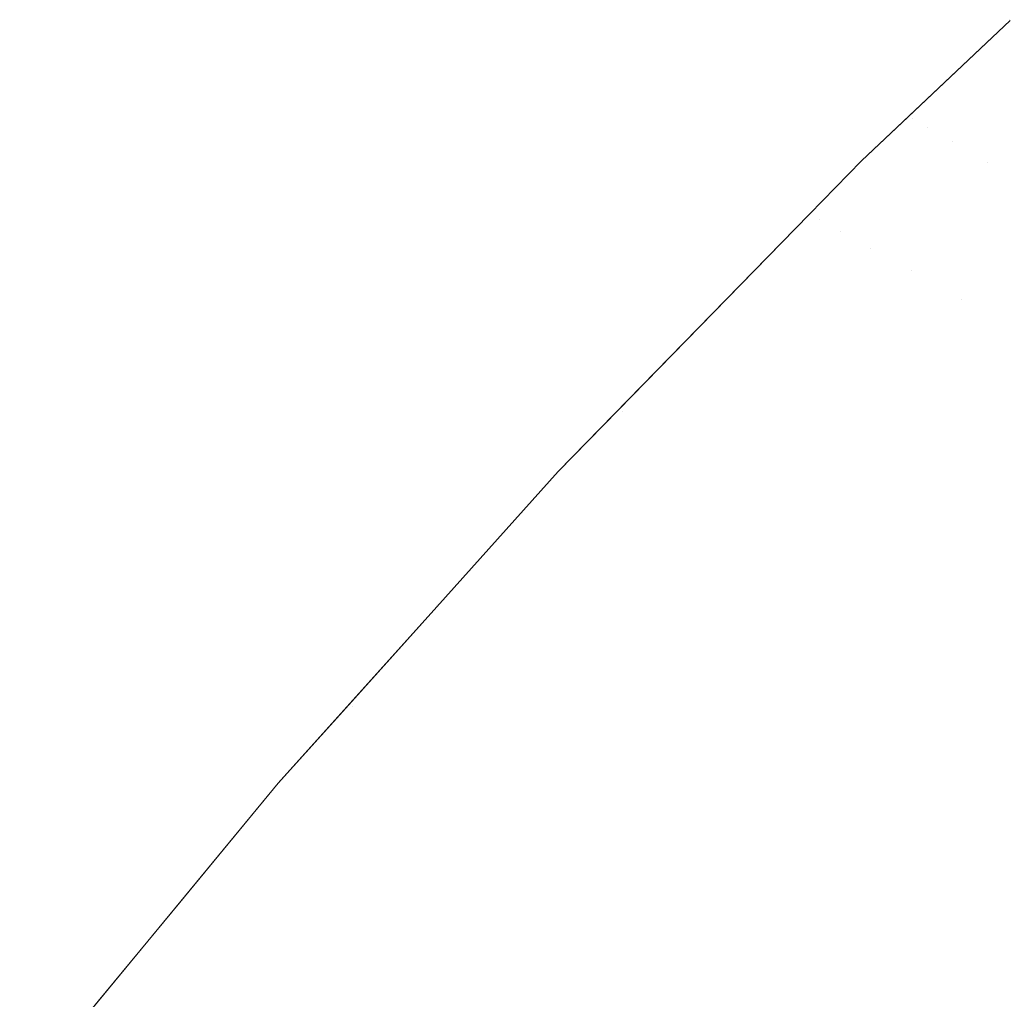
# Model space of a CAD drawing. Header units: centimetres. Extents: x -35.1 to 36.2, y 4.2 to 6.
# Tile 70 of 256: x -35.0736 to -35.0635, y 5.952 to 5.9621. Entities that reach past the tile are written whole.
import ezdxf

# ---------------------------------------------------------------- set-up
doc = ezdxf.new("R2010")
doc.units = ezdxf.units.CM
doc.header["$LTSCALE"] = 2.54
doc.layers.add('Lucido design-1', color=7, linetype='Continuous')

# ---------------------------------------------------------------- blocks, each defined once
blk = doc.blocks.new('Gruppo-4-1')
at = {"color": 7, "linetype": 'Continuous', "lineweight": 9}
for points, invisible_edges in [([(-35.06495, 5.960627, -2312.42217), (-35.065482, 5.960081, -2312.420608), (-35.063429, 5.962074, -2312.420608)], 11), ([(-35.065482, 5.960081, -2312.420608), (-35.065442, 5.960059, -2312.419046), (-35.063391, 5.962052, -2312.419046), (-35.063429, 5.962074, -2312.420608)], 15), ([(-35.063429, 5.962074, -2312.420608), (-35.063426, 5.962065, -2312.42217), (-35.06495, 5.960627, -2312.42217)], 9), ([(-35.063426, 5.962065, -2313.02217), (-35.064472, 5.961079, -2313.02217), (-35.06495, 5.960627, -2312.42217), (-35.063426, 5.962065, -2312.42217)], 10), ([(-35.064472, 5.961079, -2313.02217), (-35.063426, 5.962065, -2313.02217), (-35.063391, 5.962052, -2313.025294), (-35.064428, 5.961057, -2313.025294)], 14), ([(-35.063327, 5.962014, -2312.417485), (-35.063391, 5.962052, -2312.419046), (-35.065442, 5.960059, -2312.419046), (-35.065377, 5.960023, -2312.417485)], 15), ([(-35.065377, 5.960023, -2312.417485), (-35.065286, 5.959972, -2312.415926), (-35.063237, 5.961961, -2312.415926), (-35.063327, 5.962014, -2312.417485)], 15), ([(-35.063122, 5.961893, -2312.414369), (-35.063237, 5.961961, -2312.415926), (-35.065286, 5.959972, -2312.415926), (-35.065169, 5.959906, -2312.414369)], 15), ([(-35.064428, 5.961057, -2313.025294), (-35.063391, 5.962052, -2313.025294), (-35.063237, 5.961961, -2313.028414), (-35.064273, 5.960968, -2313.028414)], 15), ([(-35.064273, 5.960968, -2313.028414), (-35.063237, 5.961961, -2313.028414), (-35.062982, 5.96181, -2313.031524), (-35.064015, 5.96082, -2313.031524)], 15), ([(-35.065169, 5.959906, -2312.414369), (-35.065025, 5.959826, -2312.412816), (-35.062982, 5.96181, -2312.412816), (-35.063122, 5.961893, -2312.414369)], 15), ([(-35.062816, 5.961712, -2312.411265), (-35.062982, 5.96181, -2312.412816), (-35.065025, 5.959826, -2312.412816), (-35.064857, 5.959731, -2312.411265)], 15), ([(-35.064015, 5.96082, -2313.031524), (-35.062982, 5.96181, -2313.031524), (-35.062625, 5.9616, -2313.034621), (-35.063655, 5.960612, -2313.034621)], 15), ([(-35.064857, 5.959731, -2312.411265), (-35.064662, 5.959622, -2312.409719), (-35.062625, 5.9616, -2312.409719), (-35.062816, 5.961712, -2312.411265)], 15), ([(-35.062409, 5.961472, -2312.408177), (-35.062625, 5.9616, -2312.409719), (-35.064662, 5.959622, -2312.409719), (-35.064442, 5.959498, -2312.408177)], 15), ([(-35.063655, 5.960612, -2313.034621), (-35.062625, 5.9616, -2313.034621), (-35.062168, 5.96133, -2313.0377), (-35.063194, 5.960347, -2313.0377)], 15), ([(-35.064442, 5.959498, -2312.408177), (-35.064196, 5.959361, -2312.40664), (-35.062168, 5.96133, -2312.40664), (-35.062409, 5.961472, -2312.408177)], 15), ([(-35.061903, 5.961173, -2312.405108), (-35.062168, 5.96133, -2312.40664), (-35.064196, 5.959361, -2312.40664), (-35.063926, 5.959209, -2312.405108)], 15), ([(-35.063926, 5.959209, -2312.405108), (-35.06363, 5.959043, -2312.403583), (-35.061613, 5.961002, -2312.403583), (-35.061903, 5.961173, -2312.405108)], 15), ([(-35.06495, 5.960627, -2313.02217), (-35.064428, 5.961057, -2313.025294), (-35.065482, 5.960081, -2313.023732)], 11), ([(-35.064428, 5.961057, -2313.025294), (-35.065442, 5.960059, -2313.025294), (-35.065482, 5.960081, -2313.023732)], 11), ([(-35.065377, 5.960023, -2313.026855), (-35.065442, 5.960059, -2313.025294), (-35.064428, 5.961057, -2313.025294)], 11), ([(-35.064428, 5.961057, -2313.025294), (-35.064273, 5.960968, -2313.028414), (-35.065286, 5.959972, -2313.028414), (-35.065377, 5.960023, -2313.026855)], 15), ([(-35.064472, 5.961079, -2313.02217), (-35.06495, 5.960627, -2313.02217), (-35.06495, 5.960627, -2312.42217)], 10), ([(-35.06495, 5.960627, -2313.02217), (-35.064472, 5.961079, -2313.02217), (-35.064428, 5.961057, -2313.025294)], 10), ([(-35.065169, 5.959906, -2313.029971), (-35.065286, 5.959972, -2313.028414), (-35.064273, 5.960968, -2313.028414)], 11), ([(-35.064273, 5.960968, -2313.028414), (-35.064015, 5.96082, -2313.031524), (-35.065025, 5.959826, -2313.031524), (-35.065169, 5.959906, -2313.029971)], 15), ([(-35.061299, 5.960816, -2312.402065), (-35.061613, 5.961002, -2312.403583), (-35.06363, 5.959043, -2312.403583), (-35.06331, 5.958864, -2312.402065)], 15), ([(-35.064857, 5.959731, -2313.033075), (-35.065025, 5.959826, -2313.031524), (-35.064015, 5.96082, -2313.031524)], 11), ([(-35.064015, 5.96082, -2313.031524), (-35.063655, 5.960612, -2313.034621), (-35.064662, 5.959622, -2313.034621), (-35.064857, 5.959731, -2313.033075)], 15), ([(-35.068063, 5.957439, -2312.42217), (-35.067445, 5.958073, -2312.42217), (-35.06495, 5.960627, -2313.02217), (-35.065485, 5.96008, -2313.02217)], 10), ([(-35.06495, 5.960627, -2313.02217), (-35.067445, 5.958073, -2312.42217), (-35.06647, 5.959071, -2312.42217)], 9), ([(-35.06647, 5.959071, -2312.42217), (-35.065485, 5.96008, -2312.42217), (-35.06495, 5.960627, -2312.42217), (-35.06495, 5.960627, -2313.02217)], 12), ([(-35.06495, 5.960627, -2312.42217), (-35.065485, 5.96008, -2312.42217), (-35.065482, 5.960081, -2312.420608)], 10), ([(-35.065482, 5.960081, -2313.023732), (-35.065485, 5.96008, -2313.02217), (-35.06495, 5.960627, -2313.02217)], 9), ([(-35.064442, 5.959498, -2313.036163), (-35.064662, 5.959622, -2313.034621), (-35.063655, 5.960612, -2313.034621)], 11), ([(-35.063655, 5.960612, -2313.034621), (-35.063194, 5.960347, -2313.0377), (-35.064196, 5.959361, -2313.0377), (-35.064442, 5.959498, -2313.036163)], 15), ([(-35.063926, 5.959209, -2313.039231), (-35.064196, 5.959361, -2313.0377), (-35.063194, 5.960347, -2313.0377)], 11), ([(-35.063194, 5.960347, -2313.0377), (-35.062633, 5.960024, -2313.040757), (-35.06363, 5.959043, -2313.040757), (-35.063926, 5.959209, -2313.039231)], 15), ([(-35.067442, 5.958076, -2313.023732), (-35.068063, 5.957439, -2313.02217), (-35.065485, 5.96008, -2313.02217), (-35.065482, 5.960081, -2313.023732)], 13), ([(-35.065485, 5.96008, -2313.02217), (-35.068063, 5.957439, -2313.02217), (-35.068063, 5.957439, -2312.42217)], 10), ([(-35.065482, 5.960081, -2313.023732), (-35.065442, 5.960059, -2313.025294), (-35.067402, 5.958055, -2313.025294), (-35.067442, 5.958076, -2313.023732)], 15), ([(-35.067336, 5.958019, -2313.026855), (-35.067402, 5.958055, -2313.025294), (-35.065442, 5.960059, -2313.025294), (-35.065377, 5.960023, -2313.026855)], 15), ([(-35.06647, 5.959071, -2312.42217), (-35.066434, 5.959058, -2312.419046), (-35.065482, 5.960081, -2312.420608)], 11), ([(-35.065482, 5.960081, -2312.420608), (-35.065485, 5.96008, -2312.42217), (-35.06647, 5.959071, -2312.42217)], 9), ([(-35.066434, 5.959058, -2312.419046), (-35.065442, 5.960059, -2312.419046), (-35.065482, 5.960081, -2312.420608)], 11), ([(-35.065377, 5.960023, -2312.417485), (-35.065442, 5.960059, -2312.419046), (-35.066434, 5.959058, -2312.419046), (-35.066276, 5.958972, -2312.415926)], 15), ([(-35.065377, 5.960023, -2313.026855), (-35.065286, 5.959972, -2313.028414), (-35.067243, 5.95797, -2313.028414), (-35.067336, 5.958019, -2313.026855)], 15), ([(-35.067123, 5.957906, -2313.029971), (-35.067243, 5.95797, -2313.028414), (-35.065286, 5.959972, -2313.028414), (-35.065169, 5.959906, -2313.029971)], 15), ([(-35.066276, 5.958972, -2312.415926), (-35.065286, 5.959972, -2312.415926), (-35.065377, 5.960023, -2312.417485)], 11), ([(-35.065169, 5.959906, -2312.414369), (-35.065286, 5.959972, -2312.415926), (-35.066276, 5.958972, -2312.415926), (-35.066013, 5.958828, -2312.412816)], 15), ([(-35.06331, 5.958864, -2313.042275), (-35.06363, 5.959043, -2313.040757), (-35.062633, 5.960024, -2313.040757)], 11), ([(-35.065169, 5.959906, -2313.029971), (-35.065025, 5.959826, -2313.031524), (-35.066978, 5.957829, -2313.031524), (-35.067123, 5.957906, -2313.029971)], 15), ([(-35.066013, 5.958828, -2312.412816), (-35.065025, 5.959826, -2312.412816), (-35.065169, 5.959906, -2312.414369)], 11), ([(-35.066806, 5.957737, -2313.033075), (-35.066978, 5.957829, -2313.031524), (-35.065025, 5.959826, -2313.031524), (-35.064857, 5.959731, -2313.033075)], 15), ([(-35.064857, 5.959731, -2313.033075), (-35.064662, 5.959622, -2313.034621), (-35.066607, 5.957632, -2313.034621), (-35.066806, 5.957737, -2313.033075)], 15), ([(-35.064857, 5.959731, -2312.411265), (-35.065025, 5.959826, -2312.412816), (-35.066013, 5.958828, -2312.412816), (-35.065646, 5.958628, -2312.409719)], 15), ([(-35.065646, 5.958628, -2312.409719), (-35.064662, 5.959622, -2312.409719), (-35.064857, 5.959731, -2312.411265)], 11), ([(-35.066383, 5.957512, -2313.036163), (-35.066607, 5.957632, -2313.034621), (-35.064662, 5.959622, -2313.034621), (-35.064442, 5.959498, -2313.036163)], 15), ([(-35.064442, 5.959498, -2312.408177), (-35.064662, 5.959622, -2312.409719), (-35.065646, 5.958628, -2312.409719), (-35.065176, 5.958371, -2312.40664)], 15), ([(-35.064442, 5.959498, -2313.036163), (-35.064196, 5.959361, -2313.0377), (-35.066133, 5.957379, -2313.0377), (-35.066383, 5.957512, -2313.036163)], 15), ([(-35.065176, 5.958371, -2312.40664), (-35.064196, 5.959361, -2312.40664), (-35.064442, 5.959498, -2312.408177)], 11), ([(-35.065858, 5.957233, -2313.039231), (-35.066133, 5.957379, -2313.0377), (-35.064196, 5.959361, -2313.0377), (-35.063926, 5.959209, -2313.039231)], 15), ([(-35.063926, 5.959209, -2312.405108), (-35.064196, 5.959361, -2312.40664), (-35.065176, 5.958371, -2312.40664), (-35.064604, 5.958059, -2312.403583)], 15), ([(-35.063926, 5.959209, -2313.039231), (-35.06363, 5.959043, -2313.040757), (-35.065557, 5.957072, -2313.040757), (-35.065858, 5.957233, -2313.039231)], 15), ([(-35.064604, 5.958059, -2312.403583), (-35.06363, 5.959043, -2312.403583), (-35.063926, 5.959209, -2312.405108)], 11), ([(-35.06647, 5.959071, -2312.42217), (-35.067445, 5.958073, -2312.42217), (-35.067402, 5.958055, -2312.419046), (-35.066434, 5.959058, -2312.419046)], 14), ([(-35.066434, 5.959058, -2312.419046), (-35.067402, 5.958055, -2312.419046), (-35.067243, 5.95797, -2312.415926), (-35.066276, 5.958972, -2312.415926)], 15), ([(-35.06523, 5.956899, -2313.042275), (-35.065557, 5.957072, -2313.040757), (-35.06363, 5.959043, -2313.040757), (-35.06331, 5.958864, -2313.042275)], 15), ([(-35.06331, 5.958864, -2312.402065), (-35.06363, 5.959043, -2312.403583), (-35.064604, 5.958059, -2312.403583), (-35.063933, 5.957692, -2312.400554)], 15), ([(-35.066276, 5.958972, -2312.415926), (-35.067243, 5.95797, -2312.415926), (-35.066978, 5.957829, -2312.412816), (-35.066013, 5.958828, -2312.412816)], 15), ([(-35.066013, 5.958828, -2312.412816), (-35.066978, 5.957829, -2312.412816), (-35.066607, 5.957632, -2312.409719), (-35.065646, 5.958628, -2312.409719)], 15), ([(-35.06331, 5.958864, -2313.042275), (-35.062965, 5.95867, -2313.043786), (-35.064879, 5.956712, -2313.043786), (-35.06523, 5.956899, -2313.042275)], 15), ([(-35.063933, 5.957692, -2312.400554), (-35.062965, 5.95867, -2312.400554), (-35.06331, 5.958864, -2312.402065)], 11), ([(-35.065646, 5.958628, -2312.409719), (-35.066607, 5.957632, -2312.409719), (-35.066133, 5.957379, -2312.40664), (-35.065176, 5.958371, -2312.40664)], 15), ([(-35.064503, 5.956512, -2313.04529), (-35.064879, 5.956712, -2313.043786), (-35.062965, 5.95867, -2313.043786), (-35.062595, 5.958463, -2313.04529)], 15), ([(-35.062595, 5.958463, -2312.39905), (-35.062965, 5.95867, -2312.400554), (-35.063933, 5.957692, -2312.400554), (-35.063163, 5.957272, -2312.397555)], 15), ([(-35.062595, 5.958463, -2313.04529), (-35.062202, 5.958243, -2313.046785), (-35.064102, 5.956298, -2313.046785), (-35.064503, 5.956512, -2313.04529)], 15), ([(-35.065176, 5.958371, -2312.40664), (-35.066133, 5.957379, -2312.40664), (-35.065557, 5.957072, -2312.403583), (-35.064604, 5.958059, -2312.403583)], 15), ([(-35.063678, 5.956072, -2313.048272), (-35.064102, 5.956298, -2313.046785), (-35.062202, 5.958243, -2313.046785), (-35.061785, 5.958009, -2313.048272)], 15), ([(-35.068063, 5.957439, -2313.02217), (-35.067442, 5.958076, -2313.023732), (-35.069312, 5.956061, -2313.023732)], 11), ([(-35.067442, 5.958076, -2313.023732), (-35.067402, 5.958055, -2313.025294), (-35.069271, 5.95604, -2313.025294), (-35.069312, 5.956061, -2313.023732)], 15), ([(-35.069204, 5.956006, -2313.026855), (-35.069271, 5.95604, -2313.025294), (-35.067402, 5.958055, -2313.025294), (-35.067336, 5.958019, -2313.026855)], 15), ([(-35.067336, 5.958019, -2313.026855), (-35.067243, 5.95797, -2313.028414), (-35.069109, 5.955958, -2313.028414), (-35.069204, 5.956006, -2313.026855)], 15), ([(-35.068187, 5.956965, -2312.415926), (-35.067243, 5.95797, -2312.415926), (-35.067402, 5.958055, -2312.419046), (-35.068348, 5.957048, -2312.419046)], 15), ([(-35.068063, 5.957439, -2312.42217), (-35.068348, 5.957048, -2312.419046), (-35.067402, 5.958055, -2312.419046)], 11), ([(-35.067402, 5.958055, -2312.419046), (-35.067445, 5.958073, -2312.42217), (-35.068063, 5.957439, -2312.42217)], 9), ([(-35.064604, 5.958059, -2312.403583), (-35.065557, 5.957072, -2312.403583), (-35.064879, 5.956712, -2312.400554), (-35.063933, 5.957692, -2312.400554)], 15), ([(-35.068988, 5.955897, -2313.029971), (-35.069109, 5.955958, -2313.028414), (-35.067243, 5.95797, -2313.028414), (-35.067123, 5.957906, -2313.029971)], 15), ([(-35.06792, 5.956826, -2312.412816), (-35.066978, 5.957829, -2312.412816), (-35.067243, 5.95797, -2312.415926), (-35.068187, 5.956965, -2312.415926)], 15), ([(-35.061785, 5.958009, -2313.048272), (-35.061344, 5.957762, -2313.04975), (-35.063229, 5.955834, -2313.04975), (-35.063678, 5.956072, -2313.048272)], 15), ([(-35.067123, 5.957906, -2313.029971), (-35.066978, 5.957829, -2313.031524), (-35.068839, 5.955822, -2313.031524), (-35.068988, 5.955897, -2313.029971)], 15), ([(-35.068664, 5.955734, -2313.033075), (-35.068839, 5.955822, -2313.031524), (-35.066978, 5.957829, -2313.031524), (-35.066806, 5.957737, -2313.033075)], 15), ([(-35.067546, 5.956633, -2312.409719), (-35.066607, 5.957632, -2312.409719), (-35.066978, 5.957829, -2312.412816), (-35.06792, 5.956826, -2312.412816)], 15), ([(-35.066806, 5.957737, -2313.033075), (-35.066607, 5.957632, -2313.034621), (-35.068463, 5.955632, -2313.034621), (-35.068664, 5.955734, -2313.033075)], 15), ([(-35.068235, 5.955517, -2313.036163), (-35.068463, 5.955632, -2313.034621), (-35.066607, 5.957632, -2313.034621), (-35.066383, 5.957512, -2313.036163)], 15), ([(-35.067068, 5.956385, -2312.40664), (-35.066133, 5.957379, -2312.40664), (-35.066607, 5.957632, -2312.409719), (-35.067546, 5.956633, -2312.409719)], 15), ([(-35.063933, 5.957692, -2312.400554), (-35.064879, 5.956712, -2312.400554), (-35.064102, 5.956298, -2312.397555), (-35.063163, 5.957272, -2312.397555)], 15), ([(-35.066383, 5.957512, -2313.036163), (-35.066133, 5.957379, -2313.0377), (-35.067981, 5.955388, -2313.0377), (-35.068235, 5.955517, -2313.036163)], 15), ([(-35.070938, 5.954241, -2312.42217), (-35.070214, 5.955046, -2312.42217), (-35.068063, 5.957439, -2313.02217), (-35.069309, 5.956053, -2313.02217)], 10), ([(-35.068063, 5.957439, -2313.02217), (-35.070214, 5.955046, -2312.42217), (-35.069309, 5.956053, -2312.42217)], 9), ([(-35.069312, 5.956061, -2313.023732), (-35.069309, 5.956053, -2313.02217), (-35.068063, 5.957439, -2313.02217)], 9), ([(-35.068063, 5.957439, -2312.42217), (-35.069309, 5.956053, -2312.42217), (-35.069271, 5.95604, -2312.419046), (-35.068348, 5.957048, -2312.419046)], 14), ([(-35.069309, 5.956053, -2312.42217), (-35.068063, 5.957439, -2312.42217), (-35.068063, 5.957439, -2313.02217)], 10), ([(-35.0677, 5.955247, -2313.039231), (-35.067981, 5.955388, -2313.0377), (-35.066133, 5.957379, -2313.0377), (-35.065858, 5.957233, -2313.039231)], 15), ([(-35.066486, 5.956083, -2312.403583), (-35.065557, 5.957072, -2312.403583), (-35.066133, 5.957379, -2312.40664), (-35.067068, 5.956385, -2312.40664)], 15), ([(-35.065858, 5.957233, -2313.039231), (-35.065557, 5.957072, -2313.040757), (-35.067394, 5.955092, -2313.040757), (-35.0677, 5.955247, -2313.039231)], 15), ([(-35.063163, 5.957272, -2312.397555), (-35.064102, 5.956298, -2312.397555), (-35.063229, 5.955834, -2312.39459), (-35.062298, 5.956799, -2312.39459)], 15), ([(-35.068348, 5.957048, -2312.419046), (-35.069271, 5.95604, -2312.419046), (-35.069109, 5.955958, -2312.415926), (-35.068187, 5.956965, -2312.415926)], 15), ([(-35.067062, 5.954924, -2313.042275), (-35.067394, 5.955092, -2313.040757), (-35.065557, 5.957072, -2313.040757), (-35.06523, 5.956899, -2313.042275)], 15), ([(-35.065803, 5.955729, -2312.400554), (-35.064879, 5.956712, -2312.400554), (-35.065557, 5.957072, -2312.403583), (-35.066486, 5.956083, -2312.403583)], 15), ([(-35.068187, 5.956965, -2312.415926), (-35.069109, 5.955958, -2312.415926), (-35.068839, 5.955822, -2312.412816), (-35.06792, 5.956826, -2312.412816)], 15), ([(-35.06792, 5.956826, -2312.412816), (-35.068839, 5.955822, -2312.412816), (-35.068463, 5.955632, -2312.409719), (-35.067546, 5.956633, -2312.409719)], 15), ([(-35.06523, 5.956899, -2313.042275), (-35.064879, 5.956712, -2313.043786), (-35.066705, 5.954744, -2313.043786), (-35.067062, 5.954924, -2313.042275)], 15), ([(-35.066322, 5.954551, -2313.04529), (-35.066705, 5.954744, -2313.043786), (-35.064879, 5.956712, -2313.043786), (-35.064503, 5.956512, -2313.04529)], 15), ([(-35.065019, 5.955323, -2312.397555), (-35.064102, 5.956298, -2312.397555), (-35.064879, 5.956712, -2312.400554), (-35.065803, 5.955729, -2312.400554)], 15), ([(-35.067546, 5.956633, -2312.409719), (-35.068463, 5.955632, -2312.409719), (-35.067981, 5.955388, -2312.40664), (-35.067068, 5.956385, -2312.40664)], 15), ([(-35.064503, 5.956512, -2313.04529), (-35.064102, 5.956298, -2313.046785), (-35.065915, 5.954345, -2313.046785), (-35.066322, 5.954551, -2313.04529)], 15), ([(-35.067068, 5.956385, -2312.40664), (-35.067981, 5.955388, -2312.40664), (-35.067394, 5.955092, -2312.403583), (-35.066486, 5.956083, -2312.403583)], 15), ([(-35.065483, 5.954127, -2313.048272), (-35.065915, 5.954345, -2313.046785), (-35.064102, 5.956298, -2313.046785), (-35.063678, 5.956072, -2313.048272)], 15), ([(-35.064139, 5.954866, -2312.39459), (-35.063229, 5.955834, -2312.39459), (-35.064102, 5.956298, -2312.397555), (-35.065019, 5.955323, -2312.397555)], 15), ([(-35.069312, 5.956061, -2313.023732), (-35.071092, 5.954038, -2313.023732), (-35.070938, 5.954241, -2313.02217)], 11), ([(-35.069312, 5.956061, -2313.023732), (-35.069271, 5.95604, -2313.025294), (-35.071051, 5.954018, -2313.025294), (-35.071092, 5.954038, -2313.023732)], 15), ([(-35.070982, 5.953985, -2313.026855), (-35.071051, 5.954018, -2313.025294), (-35.069271, 5.95604, -2313.025294), (-35.069204, 5.956006, -2313.026855)], 15), ([(-35.069204, 5.956006, -2313.026855), (-35.069109, 5.955958, -2313.028414), (-35.070886, 5.953939, -2313.028414), (-35.070982, 5.953985, -2313.026855)], 15), ([(-35.070938, 5.954241, -2313.02217), (-35.069309, 5.956053, -2313.02217), (-35.069312, 5.956061, -2313.023732)], 10), ([(-35.069309, 5.956053, -2313.02217), (-35.070938, 5.954241, -2313.02217), (-35.070938, 5.954241, -2312.42217)], 10), ([(-35.070172, 5.95503, -2312.419046), (-35.069271, 5.95604, -2312.419046), (-35.069309, 5.956053, -2312.42217), (-35.070214, 5.955046, -2312.42217)], 11), ([(-35.070009, 5.954949, -2312.415926), (-35.069109, 5.955958, -2312.415926), (-35.069271, 5.95604, -2312.419046), (-35.070172, 5.95503, -2312.419046)], 15), ([(-35.066486, 5.956083, -2312.403583), (-35.067394, 5.955092, -2312.403583), (-35.066705, 5.954744, -2312.400554), (-35.065803, 5.955729, -2312.400554)], 15), ([(-35.063678, 5.956072, -2313.048272), (-35.063229, 5.955834, -2313.04975), (-35.065026, 5.953896, -2313.04975), (-35.065483, 5.954127, -2313.048272)], 15), ([(-35.070763, 5.95388, -2313.029971), (-35.070886, 5.953939, -2313.028414), (-35.069109, 5.955958, -2313.028414), (-35.068988, 5.955897, -2313.029971)], 15), ([(-35.068988, 5.955897, -2313.029971), (-35.068839, 5.955822, -2313.031524), (-35.070612, 5.953808, -2313.031524), (-35.070763, 5.95388, -2313.029971)], 15), ([(-35.069737, 5.954816, -2312.412816), (-35.068839, 5.955822, -2312.412816), (-35.069109, 5.955958, -2312.415926), (-35.070009, 5.954949, -2312.415926)], 15), ([(-35.070434, 5.953723, -2313.033075), (-35.070612, 5.953808, -2313.031524), (-35.068839, 5.955822, -2313.031524), (-35.068664, 5.955734, -2313.033075)], 15), ([(-35.069357, 5.954629, -2312.409719), (-35.068463, 5.955632, -2312.409719), (-35.068839, 5.955822, -2312.412816), (-35.069737, 5.954816, -2312.412816)], 15), ([(-35.064546, 5.953654, -2313.051217), (-35.065026, 5.953896, -2313.04975), (-35.063229, 5.955834, -2313.04975), (-35.062757, 5.955582, -2313.051217)], 15), ([(-35.063162, 5.95436, -2312.391665), (-35.062261, 5.955319, -2312.391665), (-35.063229, 5.955834, -2312.39459), (-35.064139, 5.954866, -2312.39459)], 15), ([(-35.068664, 5.955734, -2313.033075), (-35.068463, 5.955632, -2313.034621), (-35.07023, 5.953625, -2313.034621), (-35.070434, 5.953723, -2313.033075)], 15), ([(-35.065803, 5.955729, -2312.400554), (-35.066705, 5.954744, -2312.400554), (-35.065915, 5.954345, -2312.397555), (-35.065019, 5.955323, -2312.397555)], 15), ([(-35.069998, 5.953514, -2313.036163), (-35.07023, 5.953625, -2313.034621), (-35.068463, 5.955632, -2313.034621), (-35.068235, 5.955517, -2313.036163)], 15), ([(-35.068871, 5.95439, -2312.40664), (-35.067981, 5.955388, -2312.40664), (-35.068463, 5.955632, -2312.409719), (-35.069357, 5.954629, -2312.409719)], 15), ([(-35.068235, 5.955517, -2313.036163), (-35.067981, 5.955388, -2313.0377), (-35.06974, 5.95339, -2313.0377), (-35.069998, 5.953514, -2313.036163)], 15), ([(-35.062757, 5.955582, -2313.051217), (-35.062261, 5.955319, -2313.052675), (-35.064042, 5.953399, -2313.052675), (-35.064546, 5.953654, -2313.051217)], 15), ([(-35.069455, 5.953254, -2313.039231), (-35.06974, 5.95339, -2313.0377), (-35.067981, 5.955388, -2313.0377), (-35.0677, 5.955247, -2313.039231)], 15), ([(-35.06828, 5.954099, -2312.403583), (-35.067394, 5.955092, -2312.403583), (-35.067981, 5.955388, -2312.40664), (-35.068871, 5.95439, -2312.40664)], 15), ([(-35.065019, 5.955323, -2312.397555), (-35.065915, 5.954345, -2312.397555), (-35.065026, 5.953896, -2312.39459), (-35.064139, 5.954866, -2312.39459)], 15), ([(-35.063515, 5.953133, -2313.054122), (-35.064042, 5.953399, -2313.052675), (-35.062261, 5.955319, -2313.052675), (-35.061743, 5.955043, -2313.054122)], 15), ([(-35.0677, 5.955247, -2313.039231), (-35.067394, 5.955092, -2313.040757), (-35.069143, 5.953105, -2313.040757), (-35.069455, 5.953254, -2313.039231)], 15), ([(-35.068806, 5.952943, -2313.042275), (-35.069143, 5.953105, -2313.040757), (-35.067394, 5.955092, -2313.040757), (-35.067062, 5.954924, -2313.042275)], 15), ([(-35.067585, 5.953757, -2312.400554), (-35.066705, 5.954744, -2312.400554), (-35.067394, 5.955092, -2312.403583), (-35.06828, 5.954099, -2312.403583)], 15), ([(-35.070172, 5.95503, -2312.419046), (-35.071051, 5.954018, -2312.419046), (-35.070886, 5.953939, -2312.415926), (-35.070009, 5.954949, -2312.415926)], 15), ([(-35.070938, 5.954241, -2312.42217), (-35.071051, 5.954018, -2312.419046), (-35.070172, 5.95503, -2312.419046)], 11), ([(-35.070172, 5.95503, -2312.419046), (-35.070214, 5.955046, -2312.42217), (-35.070938, 5.954241, -2312.42217)], 9), ([(-35.061743, 5.955043, -2313.054122), (-35.061202, 5.954755, -2313.055559), (-35.062964, 5.952855, -2313.055559), (-35.063515, 5.953133, -2313.054122)], 15), ([(-35.070009, 5.954949, -2312.415926), (-35.070886, 5.953939, -2312.415926), (-35.070612, 5.953808, -2312.412816), (-35.069737, 5.954816, -2312.412816)], 15), ([(-35.067062, 5.954924, -2313.042275), (-35.066705, 5.954744, -2313.043786), (-35.068443, 5.952769, -2313.043786), (-35.068806, 5.952943, -2313.042275)], 15), ([(-35.069737, 5.954816, -2312.412816), (-35.070612, 5.953808, -2312.412816), (-35.07023, 5.953625, -2312.409719), (-35.069357, 5.954629, -2312.409719)], 15), ([(-35.064139, 5.954866, -2312.39459), (-35.065026, 5.953896, -2312.39459), (-35.064042, 5.953399, -2312.391665), (-35.063162, 5.95436, -2312.391665)], 15), ([(-35.068055, 5.952583, -2313.04529), (-35.068443, 5.952769, -2313.043786), (-35.066705, 5.954744, -2313.043786), (-35.066322, 5.954551, -2313.04529)], 15), ([(-35.066788, 5.953365, -2312.397555), (-35.065915, 5.954345, -2312.397555), (-35.066705, 5.954744, -2312.400554), (-35.067585, 5.953757, -2312.400554)], 15), ([(-35.069357, 5.954629, -2312.409719), (-35.07023, 5.953625, -2312.409719), (-35.06974, 5.95339, -2312.40664), (-35.068871, 5.95439, -2312.40664)], 15), ([(-35.066322, 5.954551, -2313.04529), (-35.065915, 5.954345, -2313.046785), (-35.067641, 5.952385, -2313.046785), (-35.068055, 5.952583, -2313.04529)], 15), ([(-35.068871, 5.95439, -2312.40664), (-35.06974, 5.95339, -2312.40664), (-35.069143, 5.953105, -2312.403583), (-35.06828, 5.954099, -2312.403583)], 15), ([(-35.067202, 5.952174, -2313.048272), (-35.067641, 5.952385, -2313.046785), (-35.065915, 5.954345, -2313.046785), (-35.065483, 5.954127, -2313.048272)], 15), ([(-35.065893, 5.952925, -2312.39459), (-35.065026, 5.953896, -2312.39459), (-35.065915, 5.954345, -2312.397555), (-35.066788, 5.953365, -2312.397555)], 15), ([(-35.063162, 5.95436, -2312.391665), (-35.064042, 5.953399, -2312.391665), (-35.062964, 5.952855, -2312.388781), (-35.062094, 5.953806, -2312.388781)], 15), ([(-35.070938, 5.954241, -2313.02217), (-35.073591, 5.95103, -2313.02217), (-35.073591, 5.95103, -2312.42217), (-35.072784, 5.952006, -2312.42217)], 10), ([(-35.072785, 5.952011, -2313.023732), (-35.073591, 5.95103, -2313.02217), (-35.070938, 5.954241, -2313.02217), (-35.071092, 5.954038, -2313.023732)], 13), ([(-35.070938, 5.954241, -2313.02217), (-35.072784, 5.952006, -2312.42217), (-35.071948, 5.953019, -2312.42217)], 9), ([(-35.071908, 5.953006, -2312.419046), (-35.071051, 5.954018, -2312.419046), (-35.070938, 5.954241, -2312.42217), (-35.071948, 5.953019, -2312.42217)], 11), ([(-35.071948, 5.953019, -2312.42217), (-35.070938, 5.954241, -2312.42217), (-35.070938, 5.954241, -2313.02217)], 10), ([(-35.06828, 5.954099, -2312.403583), (-35.069143, 5.953105, -2312.403583), (-35.068443, 5.952769, -2312.400554), (-35.067585, 5.953757, -2312.400554)], 15), ([(-35.065483, 5.954127, -2313.048272), (-35.065026, 5.953896, -2313.04975), (-35.066738, 5.951952, -2313.04975), (-35.067202, 5.952174, -2313.048272)], 15), ([(-35.071092, 5.954038, -2313.023732), (-35.071051, 5.954018, -2313.025294), (-35.072743, 5.951992, -2313.025294), (-35.072785, 5.952011, -2313.023732)], 15), ([(-35.072673, 5.95196, -2313.026855), (-35.072743, 5.951992, -2313.025294), (-35.071051, 5.954018, -2313.025294), (-35.070982, 5.953985, -2313.026855)], 15), ([(-35.070982, 5.953985, -2313.026855), (-35.070886, 5.953939, -2313.028414), (-35.072575, 5.951916, -2313.028414), (-35.072673, 5.95196, -2313.026855)], 15), ([(-35.071742, 5.952928, -2312.415926), (-35.070886, 5.953939, -2312.415926), (-35.071051, 5.954018, -2312.419046), (-35.071908, 5.953006, -2312.419046)], 15), ([(-35.07245, 5.951859, -2313.029971), (-35.072575, 5.951916, -2313.028414), (-35.070886, 5.953939, -2313.028414), (-35.070763, 5.95388, -2313.029971)], 15), ([(-35.070763, 5.95388, -2313.029971), (-35.070612, 5.953808, -2313.031524), (-35.072297, 5.95179, -2313.031524), (-35.07245, 5.951859, -2313.029971)], 15), ([(-35.071466, 5.952799, -2312.412816), (-35.070612, 5.953808, -2312.412816), (-35.070886, 5.953939, -2312.415926), (-35.071742, 5.952928, -2312.415926)], 15), ([(-35.06625, 5.951718, -2313.051217), (-35.066738, 5.951952, -2313.04975), (-35.065026, 5.953896, -2313.04975), (-35.064546, 5.953654, -2313.051217)], 15), ([(-35.0649, 5.952437, -2312.391665), (-35.064042, 5.953399, -2312.391665), (-35.065026, 5.953896, -2312.39459), (-35.065893, 5.952925, -2312.39459)], 15), ([(-35.072117, 5.951708, -2313.033075), (-35.072297, 5.95179, -2313.031524), (-35.070612, 5.953808, -2313.031524), (-35.070434, 5.953723, -2313.033075)], 15), ([(-35.07108, 5.952619, -2312.409719), (-35.07023, 5.953625, -2312.409719), (-35.070612, 5.953808, -2312.412816), (-35.071466, 5.952799, -2312.412816)], 15), ([(-35.070434, 5.953723, -2313.033075), (-35.07023, 5.953625, -2313.034621), (-35.071909, 5.951613, -2313.034621), (-35.072117, 5.951708, -2313.033075)], 15), ([(-35.067585, 5.953757, -2312.400554), (-35.068443, 5.952769, -2312.400554), (-35.067641, 5.952385, -2312.397555), (-35.066788, 5.953365, -2312.397555)], 15), ([(-35.071674, 5.951507, -2313.036163), (-35.071909, 5.951613, -2313.034621), (-35.07023, 5.953625, -2313.034621), (-35.069998, 5.953514, -2313.036163)], 15), ([(-35.070586, 5.952389, -2312.40664), (-35.06974, 5.95339, -2312.40664), (-35.07023, 5.953625, -2312.409719), (-35.07108, 5.952619, -2312.409719)], 15), ([(-35.064546, 5.953654, -2313.051217), (-35.064042, 5.953399, -2313.052675), (-35.065738, 5.951473, -2313.052675), (-35.06625, 5.951718, -2313.051217)], 15), ([(-35.069998, 5.953514, -2313.036163), (-35.06974, 5.95339, -2313.0377), (-35.071412, 5.951387, -2313.0377), (-35.071674, 5.951507, -2313.036163)], 15), ([(-35.071122, 5.951256, -2313.039231), (-35.071412, 5.951387, -2313.0377), (-35.06974, 5.95339, -2313.0377), (-35.069455, 5.953254, -2313.039231)], 15), ([(-35.069986, 5.952109, -2312.403583), (-35.069143, 5.953105, -2312.403583), (-35.06974, 5.95339, -2312.40664), (-35.070586, 5.952389, -2312.40664)], 15), ([(-35.066788, 5.953365, -2312.397555), (-35.067641, 5.952385, -2312.397555), (-35.066738, 5.951952, -2312.39459), (-35.065893, 5.952925, -2312.39459)], 15), ([(-35.065202, 5.951216, -2313.054122), (-35.065738, 5.951473, -2313.052675), (-35.064042, 5.953399, -2313.052675), (-35.063515, 5.953133, -2313.054122)], 15), ([(-35.063814, 5.951902, -2312.388781), (-35.062964, 5.952855, -2312.388781), (-35.064042, 5.953399, -2312.391665), (-35.0649, 5.952437, -2312.391665)], 15), ([(-35.069455, 5.953254, -2313.039231), (-35.069143, 5.953105, -2313.040757), (-35.070807, 5.951113, -2313.040757), (-35.071122, 5.951256, -2313.039231)], 15), ([(-35.070464, 5.950957, -2313.042275), (-35.070807, 5.951113, -2313.040757), (-35.069143, 5.953105, -2313.040757), (-35.068806, 5.952943, -2313.042275)], 15), ([(-35.06928, 5.95178, -2312.400554), (-35.068443, 5.952769, -2312.400554), (-35.069143, 5.953105, -2312.403583), (-35.069986, 5.952109, -2312.403583)], 15), ([(-35.063515, 5.953133, -2313.054122), (-35.062964, 5.952855, -2313.055559), (-35.064643, 5.950948, -2313.055559), (-35.065202, 5.951216, -2313.054122)], 15), ([(-35.071948, 5.953019, -2312.42217), (-35.072784, 5.952006, -2312.42217), (-35.072743, 5.951992, -2312.419046), (-35.071908, 5.953006, -2312.419046)], 14), ([(-35.071908, 5.953006, -2312.419046), (-35.072743, 5.951992, -2312.419046), (-35.072575, 5.951916, -2312.415926), (-35.071742, 5.952928, -2312.415926)], 15), ([(-35.071742, 5.952928, -2312.415926), (-35.072575, 5.951916, -2312.415926), (-35.072297, 5.95179, -2312.412816), (-35.071466, 5.952799, -2312.412816)], 15), ([(-35.068806, 5.952943, -2313.042275), (-35.068443, 5.952769, -2313.043786), (-35.070096, 5.95079, -2313.043786), (-35.070464, 5.950957, -2313.042275)], 15), ([(-35.065893, 5.952925, -2312.39459), (-35.066738, 5.951952, -2312.39459), (-35.065738, 5.951473, -2312.391665), (-35.0649, 5.952437, -2312.391665)], 15), ([(-35.071466, 5.952799, -2312.412816), (-35.072297, 5.95179, -2312.412816), (-35.071909, 5.951613, -2312.409719), (-35.07108, 5.952619, -2312.409719)], 15), ([(-35.069701, 5.950611, -2313.04529), (-35.070096, 5.95079, -2313.043786), (-35.068443, 5.952769, -2313.043786), (-35.068055, 5.952583, -2313.04529)], 15), ([(-35.068471, 5.951402, -2312.397555), (-35.067641, 5.952385, -2312.397555), (-35.068443, 5.952769, -2312.400554), (-35.06928, 5.95178, -2312.400554)], 15), ([(-35.064061, 5.950669, -2313.056983), (-35.064643, 5.950948, -2313.055559), (-35.062964, 5.952855, -2313.055559), (-35.062391, 5.952566, -2313.056983)], 15), ([(-35.062636, 5.951323, -2312.385944), (-35.061796, 5.952265, -2312.385944), (-35.062964, 5.952855, -2312.388781), (-35.063814, 5.951902, -2312.388781)], 15), ([(-35.07108, 5.952619, -2312.409719), (-35.071909, 5.951613, -2312.409719), (-35.071412, 5.951387, -2312.40664), (-35.070586, 5.952389, -2312.40664)], 15), ([(-35.068055, 5.952583, -2313.04529), (-35.067641, 5.952385, -2313.046785), (-35.069281, 5.95042, -2313.046785), (-35.069701, 5.950611, -2313.04529)], 15), ([(-35.062391, 5.952566, -2313.056983), (-35.061796, 5.952265, -2313.058396), (-35.063456, 5.95038, -2313.058396), (-35.064061, 5.950669, -2313.056983)], 15), ([(-35.070586, 5.952389, -2312.40664), (-35.071412, 5.951387, -2312.40664), (-35.070807, 5.951113, -2312.403583), (-35.069986, 5.952109, -2312.403583)], 15), ([(-35.068835, 5.950217, -2313.048272), (-35.069281, 5.95042, -2313.046785), (-35.067641, 5.952385, -2313.046785), (-35.067202, 5.952174, -2313.048272)], 15), ([(-35.067562, 5.950978, -2312.39459), (-35.066738, 5.951952, -2312.39459), (-35.067641, 5.952385, -2312.397555), (-35.068471, 5.951402, -2312.397555)], 15), ([(-35.0649, 5.952437, -2312.391665), (-35.065738, 5.951473, -2312.391665), (-35.064643, 5.950948, -2312.388781), (-35.063814, 5.951902, -2312.388781)], 15), ([(-35.067202, 5.952174, -2313.048272), (-35.066738, 5.951952, -2313.04975), (-35.068365, 5.950003, -2313.04975), (-35.068835, 5.950217, -2313.048272)], 15), ([(-35.069986, 5.952109, -2312.403583), (-35.070807, 5.951113, -2312.403583), (-35.070096, 5.95079, -2312.400554), (-35.06928, 5.95178, -2312.400554)], 15)]:
    blk.add_3dface(points, dxfattribs=dict(at, invisible_edges=invisible_edges))

msp = doc.modelspace()

# ---------------------------------------------------------------- block references
at = {"layer": 'Lucido design-1', "color": 7}
msp.add_blockref('Gruppo-4-1', (0, 0), dxfattribs=at)

doc.saveas('drawing.dxf')
